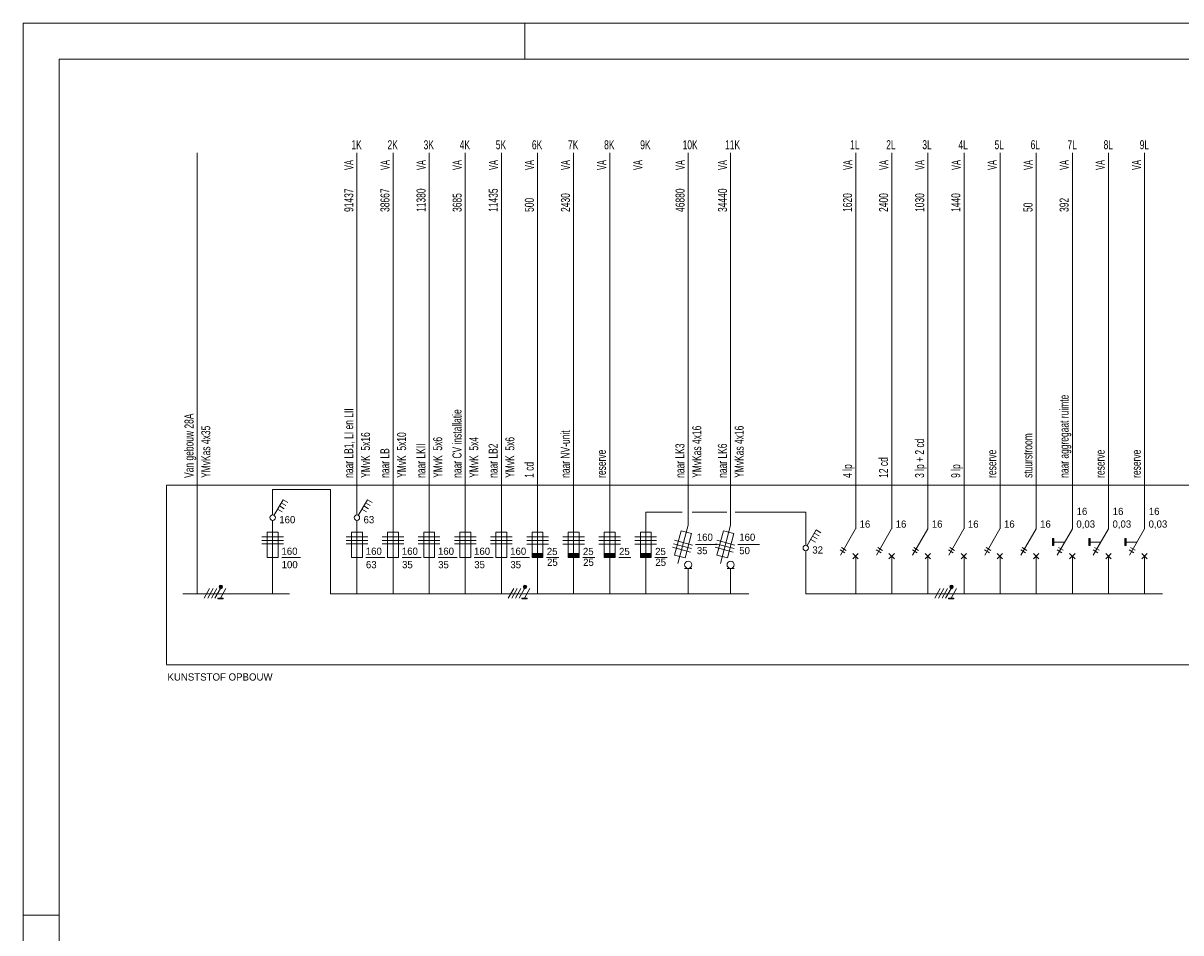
# Model space of a CAD drawing. Header units: millimetres. Extents: x -139194 to 127490, y -31463 to 78742.
# Tile 4 of 19: x -139194 to -107127, y 53553 to 78742. Entities that reach past the tile are written whole.
import ezdxf
from ezdxf.enums import TextEntityAlignment as Align

# ---------------------------------------------------------------- set-up
doc = ezdxf.new("R2010")
doc.units = ezdxf.units.MM
doc.linetypes.add('DGN3', pattern=[1.4268, 0.9512, -0.4756])
doc.layers.get('0').update_dxf_attribs({"linetype": 'CONTINUOUS'})
doc.layers.add('1', color=7, linetype='CONTINUOUS')
doc.layers.add('52', color=7, linetype='CONTINUOUS')
doc.styles.add('dgn001', font='dgn001.shx')
doc.styles.add('dgn003', font='dgn003.shx')

# ---------------------------------------------------------------- blocks, each defined once
blk = doc.blocks.new('A0')
at = {"layer": '1', "color": 7, "linetype": 'Continuous', "lineweight": 0}
for p, q in [((0, 84.1), (0, 0)), ((9.172, 84.1), (0, 84.1)), ((118.9, 84.1), (9.172, 84.1))]:
    blk.add_line(p, q, dxfattribs=at)
at = {"layer": '1', "color": 1, "linetype": 'Continuous', "lineweight": 0}
for p, q in [((13.9, 83.1), (13.9, 84.1)), ((0, 59.4), (1, 59.4))]:
    blk.add_line(p, q, dxfattribs=at)
at = {"layer": '1', "color": 3, "linetype": 'Continuous', "lineweight": 0, "flags": 128}
for points in [[(9.172, 83.1), (1, 83.1), (1, 1)], [(9.172, 1), (117.9, 1), (117.9, 83.1), (9.172, 83.1)]]:
    blk.add_lwpolyline(points, dxfattribs=at)
blk = doc.blocks.new('EO03')
at = {"layer": '52', "color": 2, "linetype": 'Continuous', "lineweight": 0, "true_color": 0xffff15}
for p, q in [((-0.15, 0.7), (-0.15, 0)), ((0.15, 0.7), (-0.15, 0.7)), ((0.15, 0), (0.15, 0.7)), ((-0.15, 0), (0.15, 0))]:
    blk.add_line(p, q, dxfattribs=at)
at = {"layer": '52', "color": 7, "linetype": 'Continuous', "lineweight": 0}
for p, q in [((0.3, 0.574), (-0.3, 0.574)), ((0.3, 0.474), (-0.3, 0.474)), ((0.3, 0.374), (-0.3, 0.374)), ((0.25, 0), (0.775, 0))]:
    blk.add_line(p, q, dxfattribs=at)
at = {"layer": '52', "color": 254, "linetype": 'Continuous', "lineweight": 0, "style": 'dgn001'}
for s, p in [('160', (0.244, 0.074)), ('63 ', (0.249, -0.297))]:
    blk.add_text(s, height=0.199, dxfattribs=at).set_placement(p)
blk = doc.blocks.new('EO04')
at = {"layer": '52', "color": 2, "linetype": 'Continuous', "lineweight": 0, "true_color": 0xffff15}
for p, q in [((-0.15, 0.7), (-0.15, 0)), ((0.15, 0.7), (-0.15, 0.7)), ((0.15, 0), (0.15, 0.7)), ((-0.15, 0), (0.15, 0))]:
    blk.add_line(p, q, dxfattribs=at)
at = {"layer": '52', "color": 7, "linetype": 'Continuous', "lineweight": 0}
for p, q in [((0.3, 0.574), (-0.3, 0.574)), ((0.3, 0.474), (-0.3, 0.474)), ((0.3, 0.374), (-0.3, 0.374)), ((0.25, 0), (0.775, 0))]:
    blk.add_line(p, q, dxfattribs=at)
at = {"layer": '52', "color": 254, "linetype": 'Continuous', "lineweight": 0, "style": 'dgn001'}
for s, p in [('160', (0.244, 0.074)), ('35 ', (0.249, -0.297))]:
    blk.add_text(s, height=0.199, dxfattribs=at).set_placement(p)
blk = doc.blocks.new('EO05')
at = {"layer": '52', "color": 2, "linetype": 'Continuous', "lineweight": 0, "true_color": 0xffff15}
for p, q in [((-0.15, 0.7), (-0.15, 0)), ((0.15, 0.7), (-0.15, 0.7)), ((0.15, 0), (0.15, 0.7)), ((-0.15, 0), (0.15, 0))]:
    blk.add_line(p, q, dxfattribs=at)
at = {"layer": '52', "color": 7, "linetype": 'Continuous', "lineweight": 0}
for p, q in [((0.3, 0.574), (-0.3, 0.574)), ((0.3, 0.474), (-0.3, 0.474)), ((0.3, 0.374), (-0.3, 0.374)), ((0.25, 0), (0.775, 0))]:
    blk.add_line(p, q, dxfattribs=at)
at = {"layer": '52', "color": 254, "linetype": 'Continuous', "lineweight": 0, "style": 'dgn001'}
for s, p in [('160', (0.244, 0.074)), ('35 ', (0.249, -0.297))]:
    blk.add_text(s, height=0.199, dxfattribs=at).set_placement(p)
blk = doc.blocks.new('EO06')
at = {"layer": '52', "color": 2, "linetype": 'Continuous', "lineweight": 0, "true_color": 0xffff15}
for p, q in [((-0.15, 0.7), (-0.15, 0)), ((0.15, 0.7), (-0.15, 0.7)), ((0.15, 0), (0.15, 0.7)), ((-0.15, 0), (0.15, 0))]:
    blk.add_line(p, q, dxfattribs=at)
at = {"layer": '52', "color": 7, "linetype": 'Continuous', "lineweight": 0}
for p, q in [((0.3, 0.574), (-0.3, 0.574)), ((0.3, 0.474), (-0.3, 0.474)), ((0.3, 0.374), (-0.3, 0.374)), ((0.25, 0), (0.775, 0))]:
    blk.add_line(p, q, dxfattribs=at)
at = {"layer": '52', "color": 254, "linetype": 'Continuous', "lineweight": 0, "style": 'dgn001'}
for s, p in [('160', (0.244, 0.074)), ('35 ', (0.249, -0.297))]:
    blk.add_text(s, height=0.199, dxfattribs=at).set_placement(p)
blk = doc.blocks.new('EO07')
at = {"layer": '52', "color": 2, "linetype": 'Continuous', "lineweight": 0, "true_color": 0xffff15}
for p, q in [((-0.15, 0.7), (-0.15, 0)), ((0.15, 0.7), (-0.15, 0.7)), ((0.15, 0), (0.15, 0.7)), ((-0.15, 0), (0.15, 0))]:
    blk.add_line(p, q, dxfattribs=at)
at = {"layer": '52', "color": 7, "linetype": 'Continuous', "lineweight": 0}
for p, q in [((0.3, 0.574), (-0.3, 0.574)), ((0.3, 0.474), (-0.3, 0.474)), ((0.3, 0.374), (-0.3, 0.374)), ((0.25, 0), (0.775, 0))]:
    blk.add_line(p, q, dxfattribs=at)
at = {"layer": '52', "color": 254, "linetype": 'Continuous', "lineweight": 0, "style": 'dgn001'}
for s, p in [('160', (0.244, 0.074)), ('35 ', (0.249, -0.297))]:
    blk.add_text(s, height=0.199, dxfattribs=at).set_placement(p)
blk = doc.blocks.new('ER94')
at = {"layer": '52'}
blk.add_hatch(color=2, dxfattribs=at).paths.add_polyline_path([(0.35, 1.006), (0.65, 1.006), (0.65, 1.118), (0.35, 1.118)])
at = {"layer": '52', "color": 2, "linetype": 'Continuous', "lineweight": 0}
blk.add_line((0.499, 0.002), (0.5, 12.212), dxfattribs=at)
at = {"layer": '52', "color": 2, "linetype": 'Continuous', "lineweight": 0, "true_color": 0xffff15}
for p, q in [((0.35, 1.006), (0.35, 1.706)), ((0.35, 1.706), (0.65, 1.706)), ((0.65, 1.706), (0.65, 1.006))]:
    blk.add_line(p, q, dxfattribs=at)
at = {"layer": '52', "color": 7, "linetype": 'Continuous', "lineweight": 0}
for p, q in [((0.8, 1.58), (0.2, 1.58)), ((0.8, 1.48), (0.2, 1.48)), ((0.8, 1.38), (0.2, 1.38)), ((0.753, 1.005), (1.088, 1.005))]:
    blk.add_line(p, q, dxfattribs=at)
at = {"layer": '52', "color": 2, "linetype": 'Continuous', "lineweight": 0, "flags": 128}
blk.add_lwpolyline([(0.35, 1.006), (0.65, 1.006), (0.65, 1.118), (0.35, 1.118), (0.35, 1.006)], dxfattribs=at)
at = {"layer": '52', "color": 30, "linetype": 'Continuous', "lineweight": 0, "true_color": 0xff6f00, "flags": 128}
blk.add_lwpolyline([(1, 0), (0, 0)], dxfattribs=at)
at = {"layer": '52', "color": 7, "linetype": 'Continuous', "lineweight": 0, "style": 'dgn001', "width": 0.699995}
blk.add_text('6K', height=0.249996, dxfattribs=at).set_placement((0.345, 12.434998), align=Align.MIDDLE_LEFT)
at = {"layer": '52', "color": 7, "linetype": 'Continuous', "lineweight": 0, "style": 'dgn001', "width": 0.62401}
blk.add_text('VA', height=0.249996, rotation=90, dxfattribs=at).set_placement((0.277002, 11.874), align=Align.MIDDLE_CENTER)
at = {"layer": '52', "color": 7, "linetype": 'Continuous', "lineweight": 0, "style": 'dgn001'}
for s, height, width, p in [('500 ', 0.249996, 0.699995, (0.274002, 10.575)), ('1 cd                                         ', 0.250002, 0.700002, (0.269999, 3.212))]:
    blk.add_text(s, height=height, rotation=90, dxfattribs=dict(at, width=width)).set_placement(p, align=Align.MIDDLE_LEFT)
at = {"layer": '52', "color": 254, "linetype": 'Continuous', "lineweight": 0, "style": 'dgn001'}
blk.add_text('25', height=0.199002, dxfattribs=at).set_placement((0.758, 1.075))
at = {"layer": '52', "color": 253, "linetype": 'Continuous', "lineweight": 0, "true_color": 0xa6a6a6, "style": 'dgn001'}
blk.add_text('25', height=0.199002, dxfattribs=at).set_placement((0.764, 0.775))
blk = doc.blocks.new('ER95')
at = {"layer": '52'}
blk.add_hatch(color=2, dxfattribs=at).paths.add_polyline_path([(0.35, 1.006), (0.65, 1.006), (0.65, 1.118), (0.35, 1.118)])
at = {"layer": '52', "color": 2, "linetype": 'Continuous', "lineweight": 0}
blk.add_line((0.499, 0.002), (0.5, 12.212), dxfattribs=at)
at = {"layer": '52', "color": 2, "linetype": 'Continuous', "lineweight": 0, "true_color": 0xffff15}
for p, q in [((0.35, 1.006), (0.35, 1.706)), ((0.35, 1.706), (0.65, 1.706)), ((0.65, 1.706), (0.65, 1.006))]:
    blk.add_line(p, q, dxfattribs=at)
at = {"layer": '52', "color": 7, "linetype": 'Continuous', "lineweight": 0}
for p, q in [((0.8, 1.58), (0.2, 1.58)), ((0.8, 1.48), (0.2, 1.48)), ((0.8, 1.38), (0.2, 1.38)), ((0.753, 1.005), (1.088, 1.005))]:
    blk.add_line(p, q, dxfattribs=at)
at = {"layer": '52', "color": 2, "linetype": 'Continuous', "lineweight": 0, "flags": 128}
blk.add_lwpolyline([(0.35, 1.006), (0.65, 1.006), (0.65, 1.118), (0.35, 1.118), (0.35, 1.006)], dxfattribs=at)
at = {"layer": '52', "color": 30, "linetype": 'Continuous', "lineweight": 0, "true_color": 0xff6f00, "flags": 128}
blk.add_lwpolyline([(1, 0), (0, 0)], dxfattribs=at)
at = {"layer": '52', "color": 7, "linetype": 'Continuous', "lineweight": 0, "style": 'dgn001', "width": 0.699995}
blk.add_text('7K', height=0.249996, dxfattribs=at).set_placement((0.345, 12.434998), align=Align.MIDDLE_LEFT)
at = {"layer": '52', "color": 7, "linetype": 'Continuous', "lineweight": 0, "style": 'dgn001', "width": 0.62401}
blk.add_text('VA', height=0.249996, rotation=90, dxfattribs=at).set_placement((0.277002, 11.874), align=Align.MIDDLE_CENTER)
at = {"layer": '52', "color": 7, "linetype": 'Continuous', "lineweight": 0, "style": 'dgn001'}
for s, height, width, p in [('2430', 0.249996, 0.699995, (0.274002, 10.575)), ('naar NV-unit                                 ', 0.250002, 0.700002, (0.269999, 3.212))]:
    blk.add_text(s, height=height, rotation=90, dxfattribs=dict(at, width=width)).set_placement(p, align=Align.MIDDLE_LEFT)
at = {"layer": '52', "color": 254, "linetype": 'Continuous', "lineweight": 0, "style": 'dgn001'}
blk.add_text('25', height=0.199002, dxfattribs=at).set_placement((0.758, 1.075))
at = {"layer": '52', "color": 253, "linetype": 'Continuous', "lineweight": 0, "true_color": 0xa6a6a6, "style": 'dgn001'}
blk.add_text('25', height=0.199002, dxfattribs=at).set_placement((0.764, 0.775))
blk = doc.blocks.new('ER96')
at = {"layer": '52'}
blk.add_hatch(color=2, dxfattribs=at).paths.add_polyline_path([(0.35, 1.006), (0.65, 1.006), (0.65, 1.118), (0.35, 1.118)])
at = {"layer": '52', "color": 2, "linetype": 'Continuous', "lineweight": 0}
blk.add_line((0.499, 0.002), (0.5, 12.212), dxfattribs=at)
at = {"layer": '52', "color": 2, "linetype": 'Continuous', "lineweight": 0, "true_color": 0xffff15}
for p, q in [((0.35, 1.006), (0.35, 1.706)), ((0.35, 1.706), (0.65, 1.706)), ((0.65, 1.706), (0.65, 1.006))]:
    blk.add_line(p, q, dxfattribs=at)
at = {"layer": '52', "color": 7, "linetype": 'Continuous', "lineweight": 0}
for p, q in [((0.8, 1.58), (0.2, 1.58)), ((0.8, 1.48), (0.2, 1.48)), ((0.8, 1.38), (0.2, 1.38)), ((0.753, 1.005), (1.088, 1.005))]:
    blk.add_line(p, q, dxfattribs=at)
at = {"layer": '52', "color": 2, "linetype": 'Continuous', "lineweight": 0, "flags": 128}
blk.add_lwpolyline([(0.35, 1.006), (0.65, 1.006), (0.65, 1.118), (0.35, 1.118), (0.35, 1.006)], dxfattribs=at)
at = {"layer": '52', "color": 30, "linetype": 'Continuous', "lineweight": 0, "true_color": 0xff6f00, "flags": 128}
blk.add_lwpolyline([(1, 0), (0, 0)], dxfattribs=at)
at = {"layer": '52', "color": 7, "linetype": 'Continuous', "lineweight": 0, "style": 'dgn001', "width": 0.699995}
blk.add_text('8K', height=0.249996, dxfattribs=at).set_placement((0.345, 12.434998), align=Align.MIDDLE_LEFT)
at = {"layer": '52', "color": 7, "linetype": 'Continuous', "lineweight": 0, "style": 'dgn001', "width": 0.62401}
blk.add_text('VA', height=0.249996, rotation=90, dxfattribs=at).set_placement((0.277002, 11.874), align=Align.MIDDLE_CENTER)
at = {"layer": '52', "color": 7, "linetype": 'Continuous', "lineweight": 0, "style": 'dgn001', "width": 0.700002}
blk.add_text('reserve                                      ', height=0.250002, rotation=90, dxfattribs=at).set_placement((0.269999, 3.212), align=Align.MIDDLE_LEFT)
at = {"layer": '52', "color": 254, "linetype": 'Continuous', "lineweight": 0, "style": 'dgn001'}
blk.add_text('25', height=0.199002, dxfattribs=at).set_placement((0.758, 1.075))
blk = doc.blocks.new('EQ3')
at = {"layer": '52', "color": 2, "linetype": 'Continuous', "lineweight": 0, "true_color": 0xffff15}
for p, q in [((-0.197, 1.043), (-0.379, 0.367)), ((-0.285, 0.135), (-0.001, 1.197)), ((0.092, 0.965), (-0.197, 1.043)), ((-0.089, 0.289), (0.092, 0.965)), ((-0.379, 0.367), (-0.089, 0.289)), ((-0.1, 0), (0.1, 0))]:
    blk.add_line(p, q, dxfattribs=at)
at = {"layer": '52', "color": 7, "linetype": 'Continuous', "lineweight": 0}
for p, q in [((0.093, 0.546), (-0.407, 0.68)), ((0.119, 0.643), (-0.381, 0.777)), ((0.199, 0.664), (0.799, 0.664)), ((0.067, 0.45), (-0.433, 0.584))]:
    blk.add_line(p, q, dxfattribs=at)
at = {"layer": '52', "color": 2, "linetype": 'Continuous', "lineweight": 0, "true_color": 0xffff15}
blk.add_circle((0.00007, 0.10013), 0.1, dxfattribs=at)
at = {"layer": '52', "color": 254, "linetype": 'Continuous', "lineweight": 0, "style": 'dgn001'}
for s, p in [('160', (0.238, 0.763)), ('35 ', (0.238, 0.393))]:
    blk.add_text(s, height=0.199002, dxfattribs=at).set_placement(p)
blk = doc.blocks.new('EQ31')
at = {"layer": '52', "color": 2, "linetype": 'Continuous', "lineweight": 0, "true_color": 0xffff15}
for p, q in [((-0.197, 1.043), (-0.379, 0.367)), ((-0.285, 0.135), (-0.001, 1.197)), ((0.092, 0.965), (-0.197, 1.043)), ((-0.089, 0.289), (0.092, 0.965)), ((-0.379, 0.367), (-0.089, 0.289)), ((-0.1, 0), (0.1, 0))]:
    blk.add_line(p, q, dxfattribs=at)
at = {"layer": '52', "color": 7, "linetype": 'Continuous', "lineweight": 0}
for p, q in [((0.093, 0.546), (-0.407, 0.68)), ((0.119, 0.643), (-0.381, 0.777)), ((0.199, 0.664), (0.799, 0.664)), ((0.067, 0.45), (-0.433, 0.584))]:
    blk.add_line(p, q, dxfattribs=at)
at = {"layer": '52', "color": 2, "linetype": 'Continuous', "lineweight": 0, "true_color": 0xffff15}
blk.add_circle((0.00007, 0.10013), 0.1, dxfattribs=at)
at = {"layer": '52', "color": 254, "linetype": 'Continuous', "lineweight": 0, "style": 'dgn001'}
for s, p in [('160', (0.238, 0.763)), ('50 ', (0.238, 0.393))]:
    blk.add_text(s, height=0.199002, dxfattribs=at).set_placement(p)
blk = doc.blocks.new('EO717')
at = {"layer": '52', "color": 2, "linetype": 'Continuous', "lineweight": 0, "true_color": 0xffff15}
blk.add_line((-0.413, 0.033), (0.007, 0.759), dxfattribs=at)
at = {"layer": '52', "color": 7, "linetype": 'Continuous', "lineweight": 0}
for p, q in [((-0.286, 0.1), (-0.417, 0.176)), ((-0.379, 0.241), (-0.249, 0.166)), ((0.082, -0.068), (-0.068, 0.082)), ((0.082, 0.082), (-0.068, -0.068))]:
    blk.add_line(p, q, dxfattribs=at)
at = {"layer": '52', "color": 254, "linetype": 'Continuous', "lineweight": 0, "style": 'dgn001'}
blk.add_text('16 ', height=0.199, dxfattribs=at).set_placement((0.119, 0.794))
blk = doc.blocks.new('EQ617')
at = {"layer": '52', "color": 2, "linetype": 'Continuous', "lineweight": 0}
for p, q in [((0.5, 1.799), (0.5, 12.212)), ((0.5, 1.047), (0.5, 0))]:
    blk.add_line(p, q, dxfattribs=at)
at = {"layer": '52', "color": 30, "linetype": 'Continuous', "lineweight": 0, "true_color": 0xff6f00, "flags": 128}
blk.add_lwpolyline([(1, 0), (0, 0)], dxfattribs=at)
at = {"color": 1, "linetype": 'Continuous', "lineweight": 0}
blk.add_blockref('EO717', (0.488, 1.039), dxfattribs=at)
at = {"layer": '52', "color": 7, "linetype": 'Continuous', "lineweight": 0, "style": 'dgn001', "width": 0.699995}
blk.add_text('1L', height=0.249996, dxfattribs=at).set_placement((0.345, 12.436998), align=Align.MIDDLE_LEFT)
at = {"layer": '52', "color": 7, "linetype": 'Continuous', "lineweight": 0, "style": 'dgn001', "width": 0.62401}
blk.add_text('VA', height=0.249996, rotation=90, dxfattribs=at).set_placement((0.279002, 11.875), align=Align.MIDDLE_CENTER)
at = {"layer": '52', "color": 7, "linetype": 'Continuous', "lineweight": 0, "style": 'dgn001'}
for s, height, width, p in [('1620', 0.249996, 0.699995, (0.272002, 10.575)), ('4 lp                                         ', 0.250002, 0.700002, (0.268999, 3.212))]:
    blk.add_text(s, height=height, rotation=90, dxfattribs=dict(at, width=width)).set_placement(p, align=Align.MIDDLE_LEFT)
blk = doc.blocks.new('EP86')
at = {"layer": '52', "color": 2, "linetype": 'Continuous', "lineweight": 0, "true_color": 0xffff21}
for p, q in [((0.037, 0.064), (0.288, 0.498)), ((0.188, 0.324), (0.318, 0.249)), ((0.238, 0.411), (0.368, 0.336)), ((0.288, 0.498), (0.418, 0.423)), ((0.138, 0.237), (0.268, 0.162))]:
    blk.add_line(p, q, dxfattribs=at)
blk.add_circle((0, 0), 0.075, dxfattribs=at)
at = {"layer": '52', "color": 253, "linetype": 'Continuous', "lineweight": 0, "true_color": 0xa6a6a6, "style": 'dgn001'}
blk.add_text('32 ', height=0.199, dxfattribs=at).set_placement((0.183, -0.155))
blk = doc.blocks.new('EO718')
at = {"layer": '52', "color": 2, "linetype": 'Continuous', "lineweight": 0, "true_color": 0xffff15}
blk.add_line((-0.413, 0.033), (0.007, 0.759), dxfattribs=at)
at = {"layer": '52', "color": 7, "linetype": 'Continuous', "lineweight": 0}
for p, q in [((-0.286, 0.1), (-0.417, 0.176)), ((-0.379, 0.241), (-0.249, 0.166)), ((0.082, -0.068), (-0.068, 0.082)), ((0.082, 0.082), (-0.068, -0.068))]:
    blk.add_line(p, q, dxfattribs=at)
at = {"layer": '52', "color": 254, "linetype": 'Continuous', "lineweight": 0, "style": 'dgn001'}
blk.add_text('16 ', height=0.199, dxfattribs=at).set_placement((0.119, 0.794))
blk = doc.blocks.new('EQ618')
at = {"layer": '52', "color": 2, "linetype": 'Continuous', "lineweight": 0}
for p, q in [((0.5, 1.799), (0.5, 12.212)), ((0.5, 1.047), (0.5, 0))]:
    blk.add_line(p, q, dxfattribs=at)
at = {"layer": '52', "color": 30, "linetype": 'Continuous', "lineweight": 0, "true_color": 0xff6f00, "flags": 128}
blk.add_lwpolyline([(1, 0), (0, 0)], dxfattribs=at)
at = {"color": 1, "linetype": 'Continuous', "lineweight": 0}
blk.add_blockref('EO718', (0.488, 1.039), dxfattribs=at)
at = {"layer": '52', "color": 7, "linetype": 'Continuous', "lineweight": 0, "style": 'dgn001', "width": 0.699995}
blk.add_text('2L', height=0.249996, dxfattribs=at).set_placement((0.345, 12.436998), align=Align.MIDDLE_LEFT)
at = {"layer": '52', "color": 7, "linetype": 'Continuous', "lineweight": 0, "style": 'dgn001', "width": 0.62401}
blk.add_text('VA', height=0.249996, rotation=90, dxfattribs=at).set_placement((0.279002, 11.875), align=Align.MIDDLE_CENTER)
at = {"layer": '52', "color": 7, "linetype": 'Continuous', "lineweight": 0, "style": 'dgn001'}
for s, height, width, p in [('2400', 0.249996, 0.699995, (0.272002, 10.575)), ('12 cd                                        ', 0.250002, 0.700002, (0.268999, 3.212))]:
    blk.add_text(s, height=height, rotation=90, dxfattribs=dict(at, width=width)).set_placement(p, align=Align.MIDDLE_LEFT)
blk = doc.blocks.new('EO719')
at = {"layer": '52', "color": 2, "linetype": 'Continuous', "lineweight": 0, "true_color": 0xffff15}
blk.add_line((-0.413, 0.033), (0.007, 0.759), dxfattribs=at)
at = {"layer": '52', "color": 7, "linetype": 'Continuous', "lineweight": 0}
for p, q in [((-0.286, 0.1), (-0.417, 0.176)), ((-0.379, 0.241), (-0.249, 0.166)), ((0.082, -0.068), (-0.068, 0.082)), ((0.082, 0.082), (-0.068, -0.068))]:
    blk.add_line(p, q, dxfattribs=at)
at = {"layer": '52', "color": 254, "linetype": 'Continuous', "lineweight": 0, "style": 'dgn001'}
blk.add_text('16 ', height=0.199, dxfattribs=at).set_placement((0.119, 0.794))
blk = doc.blocks.new('EQ619')
at = {"layer": '52', "color": 2, "linetype": 'Continuous', "lineweight": 0}
for p, q in [((0.5, 1.799), (0.5, 12.212)), ((0.5, 1.047), (0.5, 0))]:
    blk.add_line(p, q, dxfattribs=at)
at = {"layer": '52', "color": 30, "linetype": 'Continuous', "lineweight": 0, "true_color": 0xff6f00, "flags": 128}
blk.add_lwpolyline([(1, 0), (0, 0)], dxfattribs=at)
at = {"color": 1, "linetype": 'Continuous', "lineweight": 0}
blk.add_blockref('EO719', (0.488, 1.039), dxfattribs=at)
at = {"layer": '52', "color": 7, "linetype": 'Continuous', "lineweight": 0, "style": 'dgn001', "width": 0.699995}
blk.add_text('3L', height=0.249996, dxfattribs=at).set_placement((0.345, 12.436998), align=Align.MIDDLE_LEFT)
at = {"layer": '52', "color": 7, "linetype": 'Continuous', "lineweight": 0, "style": 'dgn001', "width": 0.62401}
blk.add_text('VA', height=0.249996, rotation=90, dxfattribs=at).set_placement((0.279002, 11.875), align=Align.MIDDLE_CENTER)
at = {"layer": '52', "color": 7, "linetype": 'Continuous', "lineweight": 0, "style": 'dgn001'}
for s, height, width, p in [('1030', 0.249996, 0.699995, (0.272002, 10.575)), ('3 lp + 2 cd                                  ', 0.250002, 0.700002, (0.268999, 3.212))]:
    blk.add_text(s, height=height, rotation=90, dxfattribs=dict(at, width=width)).set_placement(p, align=Align.MIDDLE_LEFT)
blk = doc.blocks.new('EO720')
at = {"layer": '52', "color": 2, "linetype": 'Continuous', "lineweight": 0, "true_color": 0xffff15}
blk.add_line((-0.413, 0.033), (0.007, 0.759), dxfattribs=at)
at = {"layer": '52', "color": 7, "linetype": 'Continuous', "lineweight": 0}
for p, q in [((-0.286, 0.1), (-0.417, 0.176)), ((-0.379, 0.241), (-0.249, 0.166)), ((0.082, -0.068), (-0.068, 0.082)), ((0.082, 0.082), (-0.068, -0.068))]:
    blk.add_line(p, q, dxfattribs=at)
at = {"layer": '52', "color": 254, "linetype": 'Continuous', "lineweight": 0, "style": 'dgn001'}
blk.add_text('16 ', height=0.199, dxfattribs=at).set_placement((0.119, 0.794))
blk = doc.blocks.new('EQ620')
at = {"layer": '52', "color": 2, "linetype": 'Continuous', "lineweight": 0}
for p, q in [((0.5, 1.799), (0.5, 12.212)), ((0.5, 1.047), (0.5, 0))]:
    blk.add_line(p, q, dxfattribs=at)
at = {"layer": '52', "color": 30, "linetype": 'Continuous', "lineweight": 0, "true_color": 0xff6f00, "flags": 128}
blk.add_lwpolyline([(1, 0), (0, 0)], dxfattribs=at)
at = {"color": 1, "linetype": 'Continuous', "lineweight": 0}
blk.add_blockref('EO720', (0.488, 1.039), dxfattribs=at)
at = {"layer": '52', "color": 7, "linetype": 'Continuous', "lineweight": 0, "style": 'dgn001', "width": 0.699995}
blk.add_text('4L', height=0.249996, dxfattribs=at).set_placement((0.345, 12.436998), align=Align.MIDDLE_LEFT)
at = {"layer": '52', "color": 7, "linetype": 'Continuous', "lineweight": 0, "style": 'dgn001', "width": 0.62401}
blk.add_text('VA', height=0.249996, rotation=90, dxfattribs=at).set_placement((0.279002, 11.875), align=Align.MIDDLE_CENTER)
at = {"layer": '52', "color": 7, "linetype": 'Continuous', "lineweight": 0, "style": 'dgn001'}
for s, height, width, p in [('1440', 0.249996, 0.699995, (0.272002, 10.575)), ('9 lp                                         ', 0.250002, 0.700002, (0.268999, 3.212))]:
    blk.add_text(s, height=height, rotation=90, dxfattribs=dict(at, width=width)).set_placement(p, align=Align.MIDDLE_LEFT)
blk = doc.blocks.new('EO721')
at = {"layer": '52', "color": 2, "linetype": 'Continuous', "lineweight": 0, "true_color": 0xffff15}
blk.add_line((-0.413, 0.033), (0.007, 0.759), dxfattribs=at)
at = {"layer": '52', "color": 7, "linetype": 'Continuous', "lineweight": 0}
for p, q in [((-0.286, 0.1), (-0.417, 0.176)), ((-0.379, 0.241), (-0.249, 0.166)), ((0.082, -0.068), (-0.068, 0.082)), ((0.082, 0.082), (-0.068, -0.068))]:
    blk.add_line(p, q, dxfattribs=at)
at = {"layer": '52', "color": 254, "linetype": 'Continuous', "lineweight": 0, "style": 'dgn001'}
blk.add_text('16 ', height=0.199, dxfattribs=at).set_placement((0.119, 0.794))
blk = doc.blocks.new('EQ621')
at = {"layer": '52', "color": 2, "linetype": 'Continuous', "lineweight": 0}
for p, q in [((0.5, 1.799), (0.5, 12.212)), ((0.5, 1.047), (0.5, 0))]:
    blk.add_line(p, q, dxfattribs=at)
at = {"layer": '52', "color": 30, "linetype": 'Continuous', "lineweight": 0, "true_color": 0xff6f00, "flags": 128}
blk.add_lwpolyline([(1, 0), (0, 0)], dxfattribs=at)
at = {"color": 1, "linetype": 'Continuous', "lineweight": 0}
blk.add_blockref('EO721', (0.488, 1.039), dxfattribs=at)
at = {"layer": '52', "color": 7, "linetype": 'Continuous', "lineweight": 0, "style": 'dgn001', "width": 0.699995}
blk.add_text('5L', height=0.249996, dxfattribs=at).set_placement((0.345, 12.436998), align=Align.MIDDLE_LEFT)
at = {"layer": '52', "color": 7, "linetype": 'Continuous', "lineweight": 0, "style": 'dgn001', "width": 0.62401}
blk.add_text('VA', height=0.249996, rotation=90, dxfattribs=at).set_placement((0.279002, 11.875), align=Align.MIDDLE_CENTER)
at = {"layer": '52', "color": 7, "linetype": 'Continuous', "lineweight": 0, "style": 'dgn001', "width": 0.700002}
blk.add_text('reserve                                      ', height=0.250002, rotation=90, dxfattribs=at).set_placement((0.268999, 3.212), align=Align.MIDDLE_LEFT)
blk = doc.blocks.new('EO722')
at = {"layer": '52', "color": 2, "linetype": 'Continuous', "lineweight": 0, "true_color": 0xffff15}
blk.add_line((-0.413, 0.033), (0.007, 0.759), dxfattribs=at)
at = {"layer": '52', "color": 7, "linetype": 'Continuous', "lineweight": 0}
for p, q in [((-0.286, 0.1), (-0.417, 0.176)), ((-0.379, 0.241), (-0.249, 0.166)), ((0.082, -0.068), (-0.068, 0.082)), ((0.082, 0.082), (-0.068, -0.068))]:
    blk.add_line(p, q, dxfattribs=at)
at = {"layer": '52', "color": 254, "linetype": 'Continuous', "lineweight": 0, "style": 'dgn001'}
blk.add_text('16 ', height=0.199, dxfattribs=at).set_placement((0.119, 0.794))
blk = doc.blocks.new('EQ622')
at = {"layer": '52', "color": 2, "linetype": 'Continuous', "lineweight": 0}
for p, q in [((0.5, 1.799), (0.5, 12.212)), ((0.5, 1.047), (0.5, 0))]:
    blk.add_line(p, q, dxfattribs=at)
at = {"layer": '52', "color": 30, "linetype": 'Continuous', "lineweight": 0, "true_color": 0xff6f00, "flags": 128}
blk.add_lwpolyline([(1, 0), (0, 0)], dxfattribs=at)
at = {"color": 1, "linetype": 'Continuous', "lineweight": 0}
blk.add_blockref('EO722', (0.488, 1.039), dxfattribs=at)
at = {"layer": '52', "color": 7, "linetype": 'Continuous', "lineweight": 0, "style": 'dgn001', "width": 0.699995}
blk.add_text('6L', height=0.249996, dxfattribs=at).set_placement((0.345, 12.436998), align=Align.MIDDLE_LEFT)
at = {"layer": '52', "color": 7, "linetype": 'Continuous', "lineweight": 0, "style": 'dgn001', "width": 0.62401}
blk.add_text('VA', height=0.249996, rotation=90, dxfattribs=at).set_placement((0.279002, 11.875), align=Align.MIDDLE_CENTER)
at = {"layer": '52', "color": 7, "linetype": 'Continuous', "lineweight": 0, "style": 'dgn001'}
for s, height, width, p in [('50  ', 0.249996, 0.699995, (0.272002, 10.575)), ('stuurstroom                                  ', 0.250002, 0.700002, (0.268999, 3.212))]:
    blk.add_text(s, height=height, rotation=90, dxfattribs=dict(at, width=width)).set_placement(p, align=Align.MIDDLE_LEFT)
blk = doc.blocks.new('EQ524')
at = {"layer": '52'}
blk.add_hatch(color=2, dxfattribs=at).paths.add_polyline_path([(-0.047, 1.342), (-0.01, 1.342), (-0.01, 1.53), (-0.047, 1.53)])
at = {"layer": '52', "color": 2, "linetype": 'Continuous', "lineweight": 0}
for p, q in [((0.5, 1.799), (0.5, 12.212)), ((0.5, 1.047), (0.5, 0))]:
    blk.add_line(p, q, dxfattribs=at)
at = {"layer": '52', "color": 2, "linetype": 'Continuous', "lineweight": 0, "true_color": 0xffff15}
blk.add_line((0.08, 1.073), (0.5, 1.799), dxfattribs=at)
at = {"layer": '52', "color": 7, "linetype": 'Continuous', "lineweight": 0}
for p, q in [((0.29, 1.436), (-0.01, 1.436)), ((0.207, 1.14), (0.076, 1.216)), ((0.114, 1.281), (0.244, 1.206)), ((0.575, 0.972), (0.425, 1.122)), ((0.575, 1.122), (0.425, 0.972))]:
    blk.add_line(p, q, dxfattribs=at)
at = {"layer": '52', "color": 2, "linetype": 'Continuous', "lineweight": 0, "flags": 128}
blk.add_lwpolyline([(-0.047, 1.342), (-0.01, 1.342), (-0.01, 1.53), (-0.047, 1.53), (-0.047, 1.342)], dxfattribs=at)
at = {"layer": '52', "color": 30, "linetype": 'Continuous', "lineweight": 0, "true_color": 0xff6f00, "flags": 128}
blk.add_lwpolyline([(1, 0), (0, 0)], dxfattribs=at)
at = {"layer": '52', "color": 7, "linetype": 'Continuous', "lineweight": 0, "style": 'dgn001', "width": 0.699995}
blk.add_text('7L', height=0.249996, dxfattribs=at).set_placement((0.366, 12.436998), align=Align.MIDDLE_LEFT)
at = {"layer": '52', "color": 7, "linetype": 'Continuous', "lineweight": 0, "style": 'dgn001', "width": 0.62401}
blk.add_text('VA', height=0.249996, rotation=90, dxfattribs=at).set_placement((0.274002, 11.876), align=Align.MIDDLE_CENTER)
at = {"layer": '52', "color": 7, "linetype": 'Continuous', "lineweight": 0, "style": 'dgn001'}
for s, height, width, p in [('392 ', 0.249996, 0.699995, (0.272002, 10.575)), ('naar aggregaat ruimte                        ', 0.250002, 0.700002, (0.271999, 3.212))]:
    blk.add_text(s, height=height, rotation=90, dxfattribs=dict(at, width=width)).set_placement(p, align=Align.MIDDLE_LEFT)
at = {"layer": '52', "color": 254, "linetype": 'Continuous', "lineweight": 0, "style": 'dgn001'}
for s, p in [('16', (0.618, 2.185)), ('0,03', (0.612, 1.834))]:
    blk.add_text(s, height=0.199002, dxfattribs=at).set_placement(p)
blk = doc.blocks.new('EQ525')
at = {"layer": '52'}
blk.add_hatch(color=2, dxfattribs=at).paths.add_polyline_path([(-0.047, 1.342), (-0.01, 1.342), (-0.01, 1.53), (-0.047, 1.53)])
at = {"layer": '52', "color": 2, "linetype": 'Continuous', "lineweight": 0}
for p, q in [((0.5, 1.799), (0.5, 12.212)), ((0.5, 1.047), (0.5, 0))]:
    blk.add_line(p, q, dxfattribs=at)
at = {"layer": '52', "color": 2, "linetype": 'Continuous', "lineweight": 0, "true_color": 0xffff15}
blk.add_line((0.08, 1.073), (0.5, 1.799), dxfattribs=at)
at = {"layer": '52', "color": 7, "linetype": 'Continuous', "lineweight": 0}
for p, q in [((0.29, 1.436), (-0.01, 1.436)), ((0.207, 1.14), (0.076, 1.216)), ((0.114, 1.281), (0.244, 1.206)), ((0.575, 0.972), (0.425, 1.122)), ((0.575, 1.122), (0.425, 0.972))]:
    blk.add_line(p, q, dxfattribs=at)
at = {"layer": '52', "color": 2, "linetype": 'Continuous', "lineweight": 0, "flags": 128}
blk.add_lwpolyline([(-0.047, 1.342), (-0.01, 1.342), (-0.01, 1.53), (-0.047, 1.53), (-0.047, 1.342)], dxfattribs=at)
at = {"layer": '52', "color": 30, "linetype": 'Continuous', "lineweight": 0, "true_color": 0xff6f00, "flags": 128}
blk.add_lwpolyline([(1, 0), (0, 0)], dxfattribs=at)
at = {"layer": '52', "color": 7, "linetype": 'Continuous', "lineweight": 0, "style": 'dgn001', "width": 0.699995}
blk.add_text('8L', height=0.249996, dxfattribs=at).set_placement((0.366, 12.436998), align=Align.MIDDLE_LEFT)
at = {"layer": '52', "color": 7, "linetype": 'Continuous', "lineweight": 0, "style": 'dgn001', "width": 0.62401}
blk.add_text('VA', height=0.249996, rotation=90, dxfattribs=at).set_placement((0.274002, 11.876), align=Align.MIDDLE_CENTER)
at = {"layer": '52', "color": 7, "linetype": 'Continuous', "lineweight": 0, "style": 'dgn001', "width": 0.700002}
blk.add_text('reserve                                      ', height=0.250002, rotation=90, dxfattribs=at).set_placement((0.271999, 3.212), align=Align.MIDDLE_LEFT)
at = {"layer": '52', "color": 254, "linetype": 'Continuous', "lineweight": 0, "style": 'dgn001'}
for s, p in [('16', (0.618, 2.185)), ('0,03', (0.612, 1.834))]:
    blk.add_text(s, height=0.199002, dxfattribs=at).set_placement(p)
blk = doc.blocks.new('EQ526')
at = {"layer": '52'}
blk.add_hatch(color=2, dxfattribs=at).paths.add_polyline_path([(-0.047, 1.342), (-0.01, 1.342), (-0.01, 1.53), (-0.047, 1.53)])
at = {"layer": '52', "color": 2, "linetype": 'Continuous', "lineweight": 0}
for p, q in [((0.5, 1.799), (0.5, 12.212)), ((0.5, 1.047), (0.5, 0))]:
    blk.add_line(p, q, dxfattribs=at)
at = {"layer": '52', "color": 2, "linetype": 'Continuous', "lineweight": 0, "true_color": 0xffff15}
blk.add_line((0.08, 1.073), (0.5, 1.799), dxfattribs=at)
at = {"layer": '52', "color": 7, "linetype": 'Continuous', "lineweight": 0}
for p, q in [((0.29, 1.436), (-0.01, 1.436)), ((0.207, 1.14), (0.076, 1.216)), ((0.114, 1.281), (0.244, 1.206)), ((0.575, 0.972), (0.425, 1.122)), ((0.575, 1.122), (0.425, 0.972))]:
    blk.add_line(p, q, dxfattribs=at)
at = {"layer": '52', "color": 2, "linetype": 'Continuous', "lineweight": 0, "flags": 128}
blk.add_lwpolyline([(-0.047, 1.342), (-0.01, 1.342), (-0.01, 1.53), (-0.047, 1.53), (-0.047, 1.342)], dxfattribs=at)
at = {"layer": '52', "color": 30, "linetype": 'Continuous', "lineweight": 0, "true_color": 0xff6f00, "flags": 128}
blk.add_lwpolyline([(1, 0), (0, 0)], dxfattribs=at)
at = {"layer": '52', "color": 7, "linetype": 'Continuous', "lineweight": 0, "style": 'dgn001', "width": 0.699995}
blk.add_text('9L', height=0.249996, dxfattribs=at).set_placement((0.366, 12.436998), align=Align.MIDDLE_LEFT)
at = {"layer": '52', "color": 7, "linetype": 'Continuous', "lineweight": 0, "style": 'dgn001', "width": 0.62401}
blk.add_text('VA', height=0.249996, rotation=90, dxfattribs=at).set_placement((0.274002, 11.876), align=Align.MIDDLE_CENTER)
at = {"layer": '52', "color": 7, "linetype": 'Continuous', "lineweight": 0, "style": 'dgn001', "width": 0.700002}
blk.add_text('reserve                                      ', height=0.250002, rotation=90, dxfattribs=at).set_placement((0.271999, 3.212), align=Align.MIDDLE_LEFT)
at = {"layer": '52', "color": 254, "linetype": 'Continuous', "lineweight": 0, "style": 'dgn001'}
for s, p in [('16', (0.618, 2.185)), ('0,03', (0.612, 1.834))]:
    blk.add_text(s, height=0.199002, dxfattribs=at).set_placement(p)
blk = doc.blocks.new('EP87')
at = {"layer": '52', "color": 2, "linetype": 'Continuous', "lineweight": 0, "true_color": 0xffff21}
for p, q in [((0.037, 0.064), (0.288, 0.498)), ((0.188, 0.324), (0.318, 0.249)), ((0.238, 0.411), (0.368, 0.336)), ((0.288, 0.498), (0.418, 0.423)), ((0.138, 0.237), (0.268, 0.162))]:
    blk.add_line(p, q, dxfattribs=at)
blk.add_circle((0, 0), 0.075, dxfattribs=at)
at = {"layer": '52', "color": 253, "linetype": 'Continuous', "lineweight": 0, "true_color": 0xa6a6a6, "style": 'dgn001'}
blk.add_text('63 ', height=0.199, dxfattribs=at).set_placement((0.183, -0.155))
blk = doc.blocks.new('EP88')
at = {"layer": '52', "color": 2, "linetype": 'Continuous', "lineweight": 0, "true_color": 0xffff21}
for p, q in [((0.037, 0.064), (0.288, 0.498)), ((0.188, 0.324), (0.318, 0.249)), ((0.238, 0.411), (0.368, 0.336)), ((0.288, 0.498), (0.418, 0.423)), ((0.138, 0.237), (0.268, 0.162))]:
    blk.add_line(p, q, dxfattribs=at)
blk.add_circle((0, 0), 0.075, dxfattribs=at)
at = {"layer": '52', "color": 253, "linetype": 'Continuous', "lineweight": 0, "true_color": 0xa6a6a6, "style": 'dgn001'}
blk.add_text('160', height=0.199, dxfattribs=at).set_placement((0.183, -0.155))
blk = doc.blocks.new('EO08')
at = {"layer": '52', "color": 2, "linetype": 'Continuous', "lineweight": 0, "true_color": 0xffff15}
for p, q in [((-0.15, 0.7), (-0.15, 0)), ((0.15, 0.7), (-0.15, 0.7)), ((0.15, 0), (0.15, 0.7)), ((-0.15, 0), (0.15, 0))]:
    blk.add_line(p, q, dxfattribs=at)
at = {"layer": '52', "color": 7, "linetype": 'Continuous', "lineweight": 0}
for p, q in [((0.3, 0.574), (-0.3, 0.574)), ((0.3, 0.474), (-0.3, 0.474)), ((0.3, 0.374), (-0.3, 0.374)), ((0.25, 0), (0.775, 0))]:
    blk.add_line(p, q, dxfattribs=at)
at = {"layer": '52', "color": 254, "linetype": 'Continuous', "lineweight": 0, "style": 'dgn001'}
for s, p in [('160', (0.244, 0.074)), ('100', (0.249, -0.297))]:
    blk.add_text(s, height=0.199, dxfattribs=at).set_placement(p)
blk = doc.blocks.new('EM96')
at = {"layer": '52', "true_color": 0xffff15}
h = blk.add_hatch(color=2, dxfattribs=at)
edge = h.paths.add_edge_path()
edge.add_arc((-0.068, 0.178), 0.05, 0, 360)
blk.add_hatch(color=2, dxfattribs=at).paths.add_polyline_path([(-0.155, -0.15), (-0.005, -0.15), (-0.005, -0.13), (-0.155, -0.13)])
at = {"layer": '52', "color": 2, "linetype": 'Continuous', "lineweight": 0, "true_color": 0xffff15}
for p, q in [((-0.381, 0.13), (-0.53, -0.13)), ((-0.281, 0.13), (-0.43, -0.13)), ((-0.181, 0.13), (-0.33, -0.13)), ((-0.081, 0.13), (-0.23, -0.13)), ((0.069, 0.13), (-0.08, -0.13))]:
    blk.add_line(p, q, dxfattribs=at)
at = {"layer": '52', "color": 2, "linetype": 'Continuous', "lineweight": 0, "true_color": 0xffff15, "flags": 128}
blk.add_lwpolyline([(-0.155, -0.15), (-0.005, -0.15), (-0.005, -0.13), (-0.155, -0.13), (-0.155, -0.15)], dxfattribs=at)
at = {"layer": '52', "color": 2, "linetype": 'Continuous', "lineweight": 0, "true_color": 0xffff15}
blk.add_circle((-0.068, 0.178), 0.05, dxfattribs=at)
blk = doc.blocks.new('EM97')
at = {"layer": '52', "true_color": 0xffff15}
h = blk.add_hatch(color=2, dxfattribs=at)
edge = h.paths.add_edge_path()
edge.add_arc((-0.068, 0.178), 0.05, 0, 360)
blk.add_hatch(color=2, dxfattribs=at).paths.add_polyline_path([(-0.155, -0.15), (-0.005, -0.15), (-0.005, -0.13), (-0.155, -0.13)])
at = {"layer": '52', "color": 2, "linetype": 'Continuous', "lineweight": 0, "true_color": 0xffff15}
for p, q in [((-0.381, 0.13), (-0.53, -0.13)), ((-0.281, 0.13), (-0.43, -0.13)), ((-0.181, 0.13), (-0.33, -0.13)), ((-0.081, 0.13), (-0.23, -0.13)), ((0.069, 0.13), (-0.08, -0.13))]:
    blk.add_line(p, q, dxfattribs=at)
at = {"layer": '52', "color": 2, "linetype": 'Continuous', "lineweight": 0, "true_color": 0xffff15, "flags": 128}
blk.add_lwpolyline([(-0.155, -0.15), (-0.005, -0.15), (-0.005, -0.13), (-0.155, -0.13), (-0.155, -0.15)], dxfattribs=at)
at = {"layer": '52', "color": 2, "linetype": 'Continuous', "lineweight": 0, "true_color": 0xffff15}
blk.add_circle((-0.068, 0.178), 0.05, dxfattribs=at)
blk = doc.blocks.new('EM98')
at = {"layer": '52', "true_color": 0xffff15}
h = blk.add_hatch(color=2, dxfattribs=at)
edge = h.paths.add_edge_path()
edge.add_arc((-0.068, 0.178), 0.05, 0, 360)
blk.add_hatch(color=2, dxfattribs=at).paths.add_polyline_path([(-0.155, -0.15), (-0.005, -0.15), (-0.005, -0.13), (-0.155, -0.13)])
at = {"layer": '52', "color": 2, "linetype": 'Continuous', "lineweight": 0, "true_color": 0xffff15}
for p, q in [((-0.381, 0.13), (-0.53, -0.13)), ((-0.281, 0.13), (-0.43, -0.13)), ((-0.181, 0.13), (-0.33, -0.13)), ((-0.081, 0.13), (-0.23, -0.13)), ((0.069, 0.13), (-0.08, -0.13))]:
    blk.add_line(p, q, dxfattribs=at)
at = {"layer": '52', "color": 2, "linetype": 'Continuous', "lineweight": 0, "true_color": 0xffff15, "flags": 128}
blk.add_lwpolyline([(-0.155, -0.15), (-0.005, -0.15), (-0.005, -0.13), (-0.155, -0.13), (-0.155, -0.15)], dxfattribs=at)
at = {"layer": '52', "color": 2, "linetype": 'Continuous', "lineweight": 0, "true_color": 0xffff15}
blk.add_circle((-0.068, 0.178), 0.05, dxfattribs=at)

msp = doc.modelspace()

# ---------------------------------------------------------------- hatches: boundary and pattern name
at = {"layer": '52'}
msp.add_hatch(color=2, dxfattribs=at).paths.add_polyline_path([(-122097, 63945), (-121797, 63945), (-121797, 64057), (-122097, 64057)])

# ---------------------------------------------------------------- linework, layer by layer
at = {"layer": '52', "color": 2, "linetype": 'Continuous', "lineweight": 0}
for p, q in [((-134371, 62939), (-134371, 75151)), ((-129948, 65124), (-129947, 75151)), ((-128948, 62941), (-128947, 75151)), ((-127948, 62941), (-127947, 75151)), ((-126948, 62941), (-126947, 75151)), ((-125948, 62941), (-125947, 75151)), ((-120773, 64842), (-120772, 75151)), ((-119598, 64842), (-119597, 75151)), ((-121948, 62941), (-121948, 65204)), ((-120943, 65204), (-121948, 65204)), ((-119707, 65204), (-120662, 65204)), ((-132283, 62941), (-132283, 64974)), ((-129948, 62941), (-129948, 64974)), ((-117518, 64135), (-117518, 62939)), ((-120773, 62939), (-120773, 63645)), ((-119598, 62941), (-119598, 63645))]:
    msp.add_line(p, q, dxfattribs=at)
at = {"layer": '52', "color": 7, "linetype": 'Continuous', "lineweight": 0}
for p, q in [((-121647, 64519), (-122247, 64519)), ((-121647, 64419), (-122247, 64419)), ((-121647, 64319), (-122247, 64319)), ((-121694, 63944), (-121359, 63944))]:
    msp.add_line(p, q, dxfattribs=at)
at = {"layer": '52', "color": 2, "linetype": 'Continuous', "lineweight": 0, "true_color": 0xffff15}
for p, q in [((-122097, 63945), (-122097, 64645)), ((-122097, 64645), (-121797, 64645)), ((-121797, 64645), (-121797, 63945))]:
    msp.add_line(p, q, dxfattribs=at)
at = {"layer": '52', "color": 30, "linetype": 'Continuous', "lineweight": 0, "true_color": 0xff6f00}
for p, q in [((-131821, 62939), (-134771, 62939)), ((-120773, 62939), (-121447, 62939)), ((-116633, 62939), (-117518, 62939))]:
    msp.add_line(p, q, dxfattribs=at)
at = {"layer": '52', "color": 7, "linetype": 'DGN3', "lineweight": 0, "flags": 128}
msp.add_lwpolyline([(-135222, 65953), (-102051, 65953), (-102051, 60977), (-135222, 60977), (-135222, 65953)], dxfattribs=at)
at = {"layer": '52', "color": 2, "linetype": 'Continuous', "lineweight": 0, "flags": 128}
for points in [[(-132283, 65124), (-132283, 65832), (-130684, 65832), (-130684, 62939)], [(-117518, 64285), (-117518, 65204), (-119469, 65204)], [(-122097, 63945), (-121797, 63945), (-121797, 64057), (-122097, 64057), (-122097, 63945)]]:
    msp.add_lwpolyline(points, dxfattribs=at)
at = {"layer": '52', "color": 30, "linetype": 'Continuous', "lineweight": 0, "true_color": 0xff6f00, "flags": 128}
for points in [[(-129447, 62939), (-130684, 62939)], [(-128447, 62939), (-129447, 62939)], [(-127447, 62939), (-128447, 62939)], [(-126447, 62939), (-127447, 62939)], [(-125447, 62939), (-126447, 62939)], [(-121447, 62939), (-122447, 62939)], [(-119097, 62939), (-120773, 62939)]]:
    msp.add_lwpolyline(points, dxfattribs=at)

# ---------------------------------------------------------------- block references
at = {"color": 1, "linetype": 'Continuous', "lineweight": 0, "xscale": 1000, "yscale": 1000, "zscale": 1000}
for name, p in [('A0', (-139194, -5358)), ('ER94', (-125447, 62939)), ('ER95', (-124447, 62939)), ('ER96', (-123447, 62939)), ('EQ617', (-116633, 62939)), ('EQ618', (-115633, 62939)), ('EQ619', (-114633, 62939)), ('EQ620', (-113633, 62939)), ('EQ621', (-112633, 62939)), ('EQ622', (-111633, 62939)), ('EQ524', (-110633, 62939)), ('EQ525', (-109633, 62939)), ('EQ526', (-108633, 62939)), ('EP88', (-132283, 65049)), ('EP87', (-129948, 65049)), ('EQ3', (-120772, 63645)), ('EQ31', (-119597, 63645)), ('EO08', (-132283, 63946)), ('EO03', (-129948, 63946)), ('EO04', (-128948, 63946)), ('EO05', (-127948, 63946)), ('EO06', (-126948, 63946)), ('EO07', (-125948, 63946)), ('EP86', (-117518, 64210)), ('EM96', (-133650, 62954)), ('EM97', (-125226, 62954)), ('EM98', (-113412, 62954))]:
    msp.add_blockref(name, p, dxfattribs=at)

# ---------------------------------------------------------------- texts
at = {"layer": '52', "color": 7, "linetype": 'Continuous', "lineweight": 0, "style": 'dgn001'}
for s, width, p in [('1K', 0.699995, (-130102, 75374)), ('2K', 0.699995, (-129102, 75374)), ('3K', 0.699995, (-128102, 75374)), ('4K', 0.699995, (-127102, 75374)), ('5K', 0.699995, (-126102, 75374)), ('9K', 0.699995, (-122102, 75374)), ('10K', 0.700002, (-120927, 75374)), ('11K', 0.700002, (-119752, 75374))]:
    msp.add_text(s, height=250, dxfattribs=dict(at, width=width)).set_placement(p, align=Align.MIDDLE_LEFT)
at = {"layer": '52', "color": 7, "linetype": 'Continuous', "lineweight": 0, "style": 'dgn001', "width": 0.62401}
for p in [(-130170, 74813), (-129170, 74813), (-128170, 74813), (-127170, 74813), (-126170, 74813), (-122170, 74813), (-120995, 74813), (-119820, 74813)]:
    msp.add_text('VA', height=250, rotation=90, dxfattribs=at).set_placement(p, align=Align.MIDDLE_CENTER)
at = {"layer": '52', "color": 7, "linetype": 'Continuous', "lineweight": 0, "style": 'dgn001'}
for s, width, p in [('91437', 0.700002, (-130173, 73514)), ('38667', 0.700002, (-129173, 73514)), ('11380', 0.700002, (-128173, 73514)), ('11435', 0.700002, (-126173, 73514)), ('46880', 0.700002, (-120998, 73514)), ('34440', 0.700002, (-119823, 73514)), ('3685', 0.699995, (-127173, 73514)), ('naar LB1, LI en LII                          ', 0.700002, (-130177, 66151)), ('naar CV installatie                                    ', 0.700002, (-127177, 66151)), ('Van gebouw 28A                               ', 0.700002, (-134600, 66149)), ('YMvKas 4x35                   ', 0.700002, (-134135, 66150)), ('YMvK  5x16                      ', 0.700002, (-129712, 66152)), ('YMvK  5x10                      ', 0.700002, (-128712, 66152)), ('YMvKas 4x16                   ', 0.700002, (-120537, 66152)), ('YMvKas 4x16                   ', 0.700002, (-119362, 66152)), ('naar LKII                                     ', 0.700002, (-128177, 66151)), ('YMvK  5x6                      ', 0.700002, (-127712, 66152)), ('YMvK  5x4                      ', 0.700002, (-126712, 66152)), ('naar LB2                                    ', 0.700002, (-126177, 66151)), ('YMvK  5x6                      ', 0.700002, (-125712, 66152)), ('naar LK3                                     ', 0.700002, (-121002, 66151)), ('naar LK6                                     ', 0.700002, (-119827, 66151)), ('naar LB                         ', 0.700002, (-129177, 66151))]:
    msp.add_text(s, height=250, rotation=90, dxfattribs=dict(at, width=width)).set_placement(p, align=Align.MIDDLE_LEFT)
at = {"layer": '52', "color": 254, "linetype": 'Continuous', "lineweight": 0, "style": 'dgn001'}
msp.add_text('25', height=199, dxfattribs=at).set_placement((-121689, 64014))
at = {"layer": '52', "color": 253, "linetype": 'Continuous', "lineweight": 0, "true_color": 0xa6a6a6, "style": 'dgn001'}
msp.add_text('25', height=199, dxfattribs=at).set_placement((-121683, 63714))
at = {"layer": '52', "color": 7, "linetype": 'Continuous', "lineweight": 0, "style": 'dgn003'}
msp.add_text('KUNSTSTOF OPBOUW', height=200, dxfattribs=at).set_placement((-135197, 60538))

doc.saveas('drawing.dxf')
